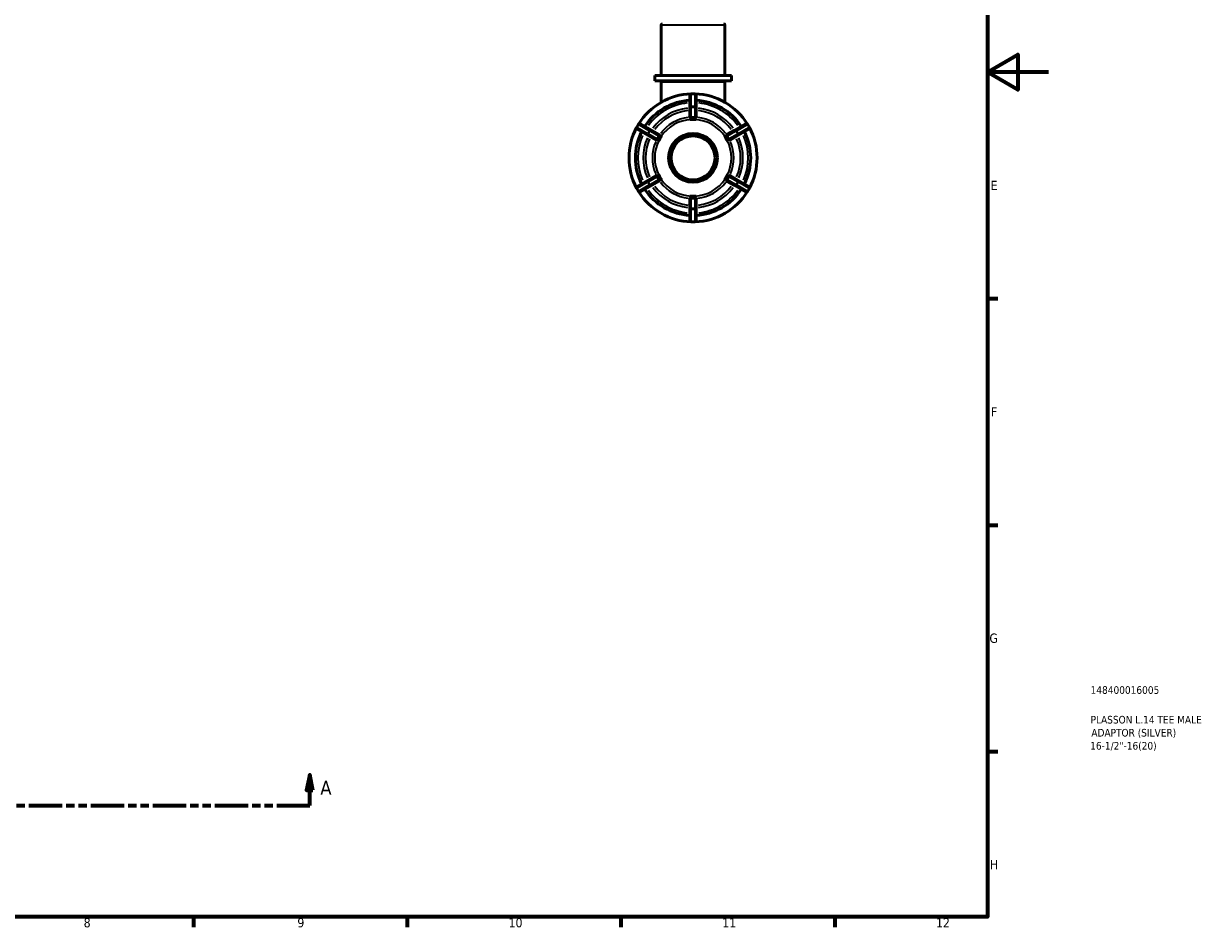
# Model space of a CAD drawing. Header units: millimetres. Extents: x 0 to 893, y -239 to 594.
# Tile 7 of 8: x 505 to 893, y 17 to 313. Entities that reach past the tile are written whole.
import ezdxf

# ---------------------------------------------------------------- set-up
doc = ezdxf.new("R2010")
doc.units = ezdxf.units.MM
doc.linetypes.add('DOUBLE_DASH_CHAIN', pattern=[1.2403, 0.6614, -0.0827, 0.1654, -0.0827, 0.1654, -0.0827])
for name, color, linetype, lineweight in [('Border (ANSI)', 7, 'Continuous', 70), ('Section Line (ANSI)', 7, 'DOUBLE_DASH_CHAIN', 70), ('Title (ISO)', 7, 'Continuous', 50), ('Visible (ANSI)', 7, 'Continuous', 50), ('Visible Narrow (ANSI)', 7, 'Continuous', 35)]:
    doc.layers.add(name, color=color, linetype=linetype, lineweight=lineweight)
doc.styles.add('Label Text (ANSI)', font='tahoma.ttf')
doc.styles.add('Note Text (ANSI)', font='tahoma.ttf')
doc.styles.add('Note Text (ISO)', font='tahoma.ttf')

# ---------------------------------------------------------------- blocks, each defined once
blk = doc.blocks.new('Borders Default Border')
at = {"layer": 'Border (ANSI)'}
for p, q in [((821, 222.75), (824.45, 222.75)), ((821, 148.5), (824.45, 148.5)), ((821, 74.25), (824.45, 74.25)), ((560.67, 20), (560.67, 16.55)), ((630.75, 20), (630.75, 16.55)), ((700.83, 20), (700.83, 16.55)), ((770.92, 20), (770.92, 16.55))]:
    blk.add_line(p, q, dxfattribs=at)
at = {"layer": 'Border (ANSI)', "flags": 128}
for points in [[(20, 20), (20, 574), (821, 574), (821, 20), (20, 20)], [(841, 297), (821, 297), (831, 302.77), (831, 291.23), (821, 297)]]:
    blk.add_lwpolyline(points, dxfattribs=at)
at = {"layer": 'Border (ANSI)', "attachment_point": 7, "style": 'Note Text (ANSI)'}
for s, insert, char_height in [('E', (822.05, 258.35), 3.05), ('F', (822.14, 184.1), 3.05), ('G', (821.66, 109.79), 3.05), ('H', (821.81, 35.6), 3.05), ('8', (524.63, 16.48), 3.05), ('9', (594.7, 16.49), 3.05), ('10', (663.96, 16.49), 3.048), ('11', (734.04, 16.55), 3.048), ('12', (804.13, 16.55), 3.048)]:
    blk.add_mtext(s, dxfattribs=dict(at, insert=insert, char_height=char_height))
blk = doc.blocks.new('Title Blocks ISO')
at = {"layer": 'Title (ISO)', "color": 232, "true_color": 0xca0064, "style": 'Note Text (ISO)'}
for tag, p in [('PART_NUMBER_001', (33.84, 73.13)), ('DESCRIPTION_001', (33.84, 63.4)), ('DESCRIPTION_002', (34.09, 59.12)), ('DESCRIPTION_003', (33.71, 54.84))]:
    blk.add_attdef(tag, p, '', height=2.5, dxfattribs=at)
blk = doc.blocks.new('2dTransSection0')
at = {"layer": 'Section Line (ANSI)', "linetype": 'Continuous'}
for p, q in [((242.37, 66.53), (241.37, 61.53)), ((242.37, 61.53), (242.37, 66.53)), ((243.37, 61.53), (242.37, 66.53)), ((598.75, 66.53), (597.75, 61.53)), ((598.75, 61.53), (598.75, 66.53)), ((599.75, 61.53), (598.75, 66.53)), ((241.37, 61.53), (243.37, 61.53)), ((242.37, 56.53), (242.37, 61.53)), ((597.75, 61.53), (599.75, 61.53)), ((598.75, 56.53), (598.75, 61.53)), ((242.37, 56.53), (253.1, 56.53)), ((588.02, 56.53), (598.75, 56.53))]:
    blk.add_line(p, q, dxfattribs=at)
at = {"layer": 'Section Line (ANSI)', "linetype": 'DOUBLE_DASH_CHAIN', "ltscale": 16.393215}
blk.add_line((242.37, 56.53), (598.75, 56.53), dxfattribs=at)
at = {"layer": 'Section Line (ANSI)', "linetype": 'Continuous', "flags": 128}
for points in [[(243.37, 61.53), (242.37, 66.53), (241.37, 61.53), (243.37, 61.53)], [(599.75, 61.53), (598.75, 66.53), (597.75, 61.53), (599.75, 61.53)]]:
    blk.add_lwpolyline(points, dxfattribs=at)
at = {"layer": 'Section Line (ANSI)'}
for points in [[(243.37, 61.53), (242.37, 66.53), (241.37, 61.53), (243.37, 61.53)], [(599.75, 61.53), (598.75, 66.53), (597.75, 61.53), (599.75, 61.53)]]:
    blk.add_solid(points, dxfattribs=at)
at = {"layer": 'Section Line (ANSI)', "char_height": 4.57, "attachment_point": 7, "style": 'Label Text (ANSI)'}
for insert in [(235.01, 60.03), (602.23, 60.03)]:
    blk.add_mtext('A', dxfattribs=dict(at, insert=insert))

msp = doc.modelspace()

# ---------------------------------------------------------------- linework, layer by layer
at = {"layer": 'Visible (ANSI)'}
for p, q in [((713.988, 295.927), (713.988, 312.447)), ((734.943, 295.927), (734.943, 312.447)), ((737.039, 295.927), (711.893, 295.927)), ((711.893, 294.227), (711.893, 295.927)), ((737.039, 294.227), (737.039, 295.927)), ((737.039, 294.227), (711.893, 294.227)), ((713.988, 287.127), (713.988, 293.747)), ((734.943, 287.127), (734.943, 293.747)), ((723.416, 289.447), (723.416, 285.318)), ((725.036, 289.927), (723.896, 289.927)), ((725.516, 285.318), (725.516, 289.447)), ((723.416, 285.318), (723.416, 282.332)), ((725.516, 282.332), (725.516, 285.318)), ((706.564, 279.921), (705.994, 278.934)), ((710.796, 278.032), (707.22, 280.097)), ((723.416, 281.498), (723.416, 281.496)), ((723.416, 281.496), (724.466, 281.496)), ((723.416, 281.496), (723.416, 281.494)), ((724.466, 281.496), (725.516, 281.496)), ((725.516, 281.496), (725.516, 281.498)), ((725.516, 281.494), (725.516, 281.496)), ((741.712, 280.097), (738.136, 278.032)), ((742.938, 278.934), (742.368, 279.921)), ((706.17, 278.278), (709.746, 276.213)), ((709.746, 276.213), (712.332, 274.72)), ((713.382, 276.539), (710.796, 278.032)), ((713.581, 275.212), (714.106, 276.121)), ((714.106, 276.121), (714.104, 276.122)), ((714.108, 276.12), (714.106, 276.121)), ((734.825, 276.121), (734.824, 276.12)), ((734.828, 276.122), (734.825, 276.121)), ((734.825, 276.121), (735.35, 275.212)), ((738.136, 278.032), (735.55, 276.539)), ((736.6, 274.72), (739.186, 276.213)), ((739.186, 276.213), (742.762, 278.278)), ((713.054, 274.303), (713.056, 274.302)), ((713.056, 274.302), (713.581, 275.212)), ((713.056, 274.302), (713.058, 274.301)), ((735.35, 275.212), (735.875, 274.302)), ((735.874, 274.301), (735.875, 274.302)), ((735.875, 274.302), (735.878, 274.303)), ((709.746, 261.641), (706.17, 259.577)), ((712.332, 263.134), (709.746, 261.641)), ((710.796, 259.823), (713.382, 261.316)), ((713.056, 263.553), (713.054, 263.551)), ((713.058, 263.554), (713.056, 263.553)), ((713.581, 262.643), (713.056, 263.553)), ((714.106, 261.734), (713.581, 262.643)), ((714.104, 261.733), (714.106, 261.734)), ((714.106, 261.734), (714.108, 261.735)), ((734.824, 261.735), (734.825, 261.734)), ((735.35, 262.643), (734.825, 261.734)), ((734.825, 261.734), (734.828, 261.733)), ((735.875, 263.553), (735.35, 262.643)), ((735.55, 261.316), (738.136, 259.823)), ((735.875, 263.553), (735.874, 263.554)), ((735.878, 263.551), (735.875, 263.553)), ((739.186, 261.641), (736.6, 263.134)), ((742.762, 259.577), (739.186, 261.641)), ((705.994, 258.921), (706.564, 257.934)), ((707.22, 257.758), (710.796, 259.823)), ((738.136, 259.823), (741.712, 257.758)), ((742.368, 257.934), (742.938, 258.921)), ((723.416, 256.361), (723.416, 256.359)), ((724.466, 256.359), (723.416, 256.359)), ((723.416, 256.359), (723.416, 256.357)), ((723.416, 255.523), (723.416, 252.537)), ((723.416, 252.537), (723.416, 248.407)), ((725.516, 256.359), (724.466, 256.359)), ((725.516, 256.359), (725.516, 256.361)), ((725.516, 256.357), (725.516, 256.359)), ((725.516, 252.537), (725.516, 255.523)), ((725.516, 248.407), (725.516, 252.537)), ((723.896, 247.927), (725.036, 247.927))]:
    msp.add_line(p, q, dxfattribs=at)
for radius in [8, 7.2]:
    msp.add_circle((724.466, 268.927), radius, dxfattribs=at)
for centre, radius, start, end in [((714.468, 312.447), 0.48, 90, 180), ((734.463, 312.447), 0.48, 0, 90), ((713.508, 293.747), 0.48, 0, 90), ((735.423, 293.747), 0.48, 90, 180), ((724.466, 268.927), 21, 91.8307, 148.1693), ((724.466, 268.927), 18.9, 93.18474, 146.81526), ((723.896, 289.447), 0.48, 90, 180), ((725.036, 289.447), 0.48, 0, 90), ((724.466, 268.927), 21, 31.8307, 88.1693), ((724.466, 268.927), 18.9, 33.18474, 86.81526), ((706.98, 279.681), 0.48, 60, 150), ((741.952, 279.681), 0.48, 30, 120), ((724.466, 268.927), 21, 151.8307, 208.1693), ((724.466, 268.927), 18.9, 153.18474, 206.81526), ((706.41, 278.694), 0.48, 150, 240), ((724.466, 268.927), 18.9, 333.18474, 26.81526), ((742.522, 278.694), 0.48, 300, 30), ((724.466, 268.927), 21, 331.8307, 28.1693), ((706.41, 259.161), 0.48, 120, 210), ((706.98, 258.174), 0.48, 210, 300), ((724.466, 268.927), 21, 211.8307, 268.1693), ((724.466, 268.927), 18.9, 213.18474, 266.81526), ((724.466, 268.927), 21, 271.8307, 328.1693), ((724.466, 268.927), 18.9, 273.18474, 326.81526), ((741.952, 258.174), 0.48, 240, 330), ((742.522, 259.161), 0.48, 330, 60), ((723.896, 248.407), 0.48, 180, 270), ((725.036, 248.407), 0.48, 270, 0)]:
    msp.add_arc(centre, radius, start, end, dxfattribs=at)
for points, knots in [([(723.522, 282.235), (723.496, 282.244), (723.475, 282.254), (723.431, 282.285), (723.418, 282.307), (723.416, 282.329), (723.416, 282.331), (723.416, 282.332)], [0.130989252, 0.130989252, 0.130989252, 0.130989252, 0.14506418, 0.14506418, 0.169395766, 0.169395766, 0.171187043, 0.171187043, 0.171187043, 0.171187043]), ([(723.896, 282.137), (723.881, 282.136), (723.866, 282.135), (723.82, 282.138), (723.787, 282.143), (723.695, 282.167), (723.642, 282.188), (723.569, 282.217), (723.544, 282.227), (723.522, 282.235)], [-0.230026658, -0.230026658, -0.230026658, -0.230026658, -0.223580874, -0.223580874, -0.210657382, -0.210657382, -0.191835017, -0.191835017, -0.181416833, -0.181416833, -0.181416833, -0.181416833]), ([(725.036, 282.137), (724.84, 282.15), (724.647, 282.156), (724.285, 282.156), (724.092, 282.15), (723.896, 282.137)], [0.39241377, 0.39241377, 0.39241377, 0.39241377, 0.44684548, 0.44684548, 0.5012772, 0.5012772, 0.5012772, 0.5012772]), ([(725.41, 282.235), (725.386, 282.226), (725.358, 282.215), (725.289, 282.188), (725.244, 282.17), (725.17, 282.149), (725.139, 282.142), (725.083, 282.136), (725.06, 282.135), (725.036, 282.137)], [-0.339735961, -0.339735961, -0.339735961, -0.339735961, -0.325147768, -0.325147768, -0.30441274, -0.30441274, -0.291468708, -0.291468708, -0.282432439, -0.282432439, -0.282432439, -0.282432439]), ([(725.516, 282.332), (725.516, 282.331), (725.516, 282.329), (725.514, 282.307), (725.501, 282.285), (725.457, 282.254), (725.436, 282.244), (725.41, 282.235)], [0.173212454, 0.173212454, 0.173212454, 0.173212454, 0.175003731, 0.175003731, 0.199335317, 0.199335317, 0.213410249, 0.213410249, 0.213410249, 0.213410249]), ([(713.311, 276.026), (713.202, 275.863), (713.1, 275.699), (712.919, 275.385), (712.828, 275.215), (712.741, 275.038)], [0.39241377, 0.39241377, 0.39241377, 0.39241377, 0.44684548, 0.44684548, 0.5012772, 0.5012772, 0.5012772, 0.5012772]), ([(713.413, 276.399), (713.406, 276.357), (713.399, 276.306), (713.383, 276.21), (713.374, 276.161), (713.345, 276.085), (713.332, 276.057), (713.314, 276.029), (713.313, 276.027), (713.311, 276.026)], [-0.283392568, -0.283392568, -0.283392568, -0.283392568, -0.259908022, -0.259908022, -0.238404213, -0.238404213, -0.225400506, -0.225400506, -0.224524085, -0.224524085, -0.224524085, -0.224524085]), ([(713.382, 276.539), (713.383, 276.538), (713.385, 276.538), (713.403, 276.525), (713.415, 276.502), (713.42, 276.449), (713.418, 276.425), (713.413, 276.399)], [0.173212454, 0.173212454, 0.173212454, 0.173212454, 0.175003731, 0.175003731, 0.199335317, 0.199335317, 0.213410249, 0.213410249, 0.213410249, 0.213410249]), ([(735.519, 276.399), (735.514, 276.425), (735.512, 276.449), (735.517, 276.502), (735.529, 276.525), (735.547, 276.538), (735.549, 276.538), (735.55, 276.539)], [0.130989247, 0.130989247, 0.130989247, 0.130989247, 0.14506418, 0.14506418, 0.169395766, 0.169395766, 0.171187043, 0.171187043, 0.171187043, 0.171187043]), ([(735.621, 276.026), (735.617, 276.031), (735.613, 276.037), (735.593, 276.071), (735.58, 276.1), (735.553, 276.18), (735.544, 276.233), (735.53, 276.323), (735.525, 276.364), (735.519, 276.399)], [-0.26104726, -0.26104726, -0.26104726, -0.26104726, -0.258440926, -0.258440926, -0.245447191, -0.245447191, -0.223065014, -0.223065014, -0.203770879, -0.203770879, -0.203770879, -0.203770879]), ([(736.191, 275.038), (736.104, 275.215), (736.013, 275.385), (735.832, 275.699), (735.73, 275.863), (735.621, 276.026)], [0.39241377, 0.39241377, 0.39241377, 0.39241377, 0.44684548, 0.44684548, 0.5012772, 0.5012772, 0.5012772, 0.5012772]), ([(712.469, 274.763), (712.449, 274.746), (712.429, 274.733), (712.381, 274.71), (712.355, 274.709), (712.335, 274.719), (712.333, 274.72), (712.332, 274.72)], [0.130989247, 0.130989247, 0.130989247, 0.130989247, 0.14506418, 0.14506418, 0.169395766, 0.169395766, 0.171187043, 0.171187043, 0.171187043, 0.171187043]), ([(712.741, 275.038), (712.739, 275.033), (712.736, 275.028), (712.717, 274.994), (712.698, 274.968), (712.642, 274.904), (712.6, 274.869), (712.529, 274.811), (712.496, 274.786), (712.469, 274.763)], [-0.252301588, -0.252301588, -0.252301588, -0.252301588, -0.25018667, -0.25018667, -0.237937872, -0.237937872, -0.216564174, -0.216564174, -0.198352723, -0.198352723, -0.198352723, -0.198352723]), ([(736.463, 274.763), (736.451, 274.774), (736.437, 274.785), (736.387, 274.825), (736.347, 274.855), (736.287, 274.909), (736.263, 274.932), (736.224, 274.981), (736.208, 275.005), (736.193, 275.034), (736.192, 275.036), (736.191, 275.038)], [-0.276837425, -0.276837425, -0.276837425, -0.276837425, -0.268153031, -0.268153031, -0.246415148, -0.246415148, -0.232546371, -0.232546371, -0.221012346, -0.221012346, -0.219970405, -0.219970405, -0.219970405, -0.219970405]), ([(736.6, 274.72), (736.599, 274.72), (736.597, 274.719), (736.577, 274.709), (736.551, 274.71), (736.503, 274.733), (736.483, 274.746), (736.463, 274.763)], [0.173212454, 0.173212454, 0.173212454, 0.173212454, 0.175003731, 0.175003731, 0.199335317, 0.199335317, 0.213410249, 0.213410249, 0.213410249, 0.213410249]), ([(712.332, 263.134), (712.333, 263.135), (712.335, 263.136), (712.355, 263.145), (712.381, 263.145), (712.429, 263.122), (712.449, 263.109), (712.469, 263.091)], [0.173212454, 0.173212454, 0.173212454, 0.173212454, 0.175003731, 0.175003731, 0.199335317, 0.199335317, 0.213410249, 0.213410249, 0.213410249, 0.213410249]), ([(712.469, 263.091), (712.481, 263.081), (712.495, 263.07), (712.545, 263.03), (712.585, 262.999), (712.645, 262.946), (712.669, 262.922), (712.708, 262.873), (712.724, 262.849), (712.739, 262.821), (712.74, 262.819), (712.741, 262.816)], [-0.276837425, -0.276837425, -0.276837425, -0.276837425, -0.268153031, -0.268153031, -0.246415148, -0.246415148, -0.232546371, -0.232546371, -0.221012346, -0.221012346, -0.219970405, -0.219970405, -0.219970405, -0.219970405]), ([(712.741, 262.816), (712.828, 262.64), (712.919, 262.47), (713.1, 262.156), (713.202, 261.992), (713.311, 261.829)], [0.39241377, 0.39241377, 0.39241377, 0.39241377, 0.44684548, 0.44684548, 0.5012772, 0.5012772, 0.5012772, 0.5012772]), ([(713.311, 261.829), (713.315, 261.824), (713.319, 261.818), (713.339, 261.784), (713.352, 261.754), (713.379, 261.674), (713.388, 261.622), (713.402, 261.531), (713.407, 261.491), (713.413, 261.456)], [-0.26104726, -0.26104726, -0.26104726, -0.26104726, -0.258440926, -0.258440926, -0.245447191, -0.245447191, -0.223065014, -0.223065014, -0.203770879, -0.203770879, -0.203770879, -0.203770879]), ([(713.413, 261.456), (713.418, 261.429), (713.42, 261.406), (713.415, 261.352), (713.403, 261.33), (713.385, 261.317), (713.383, 261.316), (713.382, 261.316)], [0.130989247, 0.130989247, 0.130989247, 0.130989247, 0.14506418, 0.14506418, 0.169395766, 0.169395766, 0.171187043, 0.171187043, 0.171187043, 0.171187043]), ([(735.55, 261.316), (735.549, 261.316), (735.547, 261.317), (735.529, 261.33), (735.517, 261.352), (735.512, 261.406), (735.514, 261.429), (735.519, 261.456)], [0.173212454, 0.173212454, 0.173212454, 0.173212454, 0.175003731, 0.175003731, 0.199335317, 0.199335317, 0.213410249, 0.213410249, 0.213410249, 0.213410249]), ([(735.519, 261.456), (735.526, 261.498), (735.533, 261.548), (735.548, 261.644), (735.558, 261.694), (735.587, 261.77), (735.6, 261.797), (735.618, 261.825), (735.619, 261.827), (735.621, 261.829)], [-0.283392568, -0.283392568, -0.283392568, -0.283392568, -0.259908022, -0.259908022, -0.238404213, -0.238404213, -0.225400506, -0.225400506, -0.224524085, -0.224524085, -0.224524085, -0.224524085]), ([(735.621, 261.829), (735.73, 261.992), (735.832, 262.156), (736.013, 262.47), (736.104, 262.64), (736.191, 262.816)], [0.39241377, 0.39241377, 0.39241377, 0.39241377, 0.44684548, 0.44684548, 0.5012772, 0.5012772, 0.5012772, 0.5012772]), ([(736.191, 262.816), (736.193, 262.821), (736.196, 262.827), (736.215, 262.861), (736.234, 262.887), (736.29, 262.951), (736.332, 262.986), (736.403, 263.043), (736.436, 263.068), (736.463, 263.091)], [-0.252301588, -0.252301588, -0.252301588, -0.252301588, -0.25018667, -0.25018667, -0.237937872, -0.237937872, -0.216564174, -0.216564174, -0.198352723, -0.198352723, -0.198352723, -0.198352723]), ([(736.463, 263.091), (736.483, 263.109), (736.503, 263.122), (736.551, 263.145), (736.577, 263.145), (736.597, 263.136), (736.599, 263.135), (736.6, 263.134)], [0.130989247, 0.130989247, 0.130989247, 0.130989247, 0.14506418, 0.14506418, 0.169395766, 0.169395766, 0.171187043, 0.171187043, 0.171187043, 0.171187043]), ([(723.416, 255.523), (723.416, 255.524), (723.416, 255.526), (723.418, 255.548), (723.431, 255.57), (723.475, 255.6), (723.496, 255.611), (723.522, 255.62)], [0.173212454, 0.173212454, 0.173212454, 0.173212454, 0.175003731, 0.175003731, 0.199335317, 0.199335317, 0.213410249, 0.213410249, 0.213410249, 0.213410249]), ([(723.522, 255.62), (723.546, 255.629), (723.574, 255.639), (723.643, 255.667), (723.688, 255.685), (723.762, 255.706), (723.793, 255.713), (723.849, 255.719), (723.872, 255.72), (723.896, 255.718)], [-0.339735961, -0.339735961, -0.339735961, -0.339735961, -0.325147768, -0.325147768, -0.30441274, -0.30441274, -0.291468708, -0.291468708, -0.282432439, -0.282432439, -0.282432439, -0.282432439]), ([(723.896, 255.718), (724.092, 255.705), (724.285, 255.699), (724.647, 255.699), (724.84, 255.705), (725.036, 255.718)], [0.39241377, 0.39241377, 0.39241377, 0.39241377, 0.44684548, 0.44684548, 0.5012772, 0.5012772, 0.5012772, 0.5012772]), ([(725.036, 255.718), (725.051, 255.719), (725.066, 255.719), (725.112, 255.717), (725.145, 255.712), (725.237, 255.688), (725.29, 255.667), (725.363, 255.638), (725.388, 255.628), (725.41, 255.62)], [-0.230026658, -0.230026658, -0.230026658, -0.230026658, -0.223580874, -0.223580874, -0.210657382, -0.210657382, -0.191835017, -0.191835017, -0.181416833, -0.181416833, -0.181416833, -0.181416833]), ([(725.41, 255.62), (725.436, 255.611), (725.457, 255.6), (725.501, 255.57), (725.514, 255.548), (725.516, 255.526), (725.516, 255.524), (725.516, 255.523)], [0.130989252, 0.130989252, 0.130989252, 0.130989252, 0.14506418, 0.14506418, 0.169395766, 0.169395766, 0.171187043, 0.171187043, 0.171187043, 0.171187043])]:
    msp.add_open_spline(points, degree=3, knots=knots, dxfattribs=at)
for points in [[(723.416, 281.498), (723.773, 281.495), (724.134, 281.496), (724.466, 281.496)], [(724.466, 281.496), (724.128, 281.496), (723.776, 281.496), (723.416, 281.494)], [(724.466, 281.496), (724.798, 281.496), (725.159, 281.495), (725.516, 281.498)], [(725.516, 281.494), (725.156, 281.496), (724.804, 281.496), (724.466, 281.496)], [(713.581, 275.212), (713.748, 275.499), (713.929, 275.811), (714.104, 276.122)], [(714.108, 276.12), (713.926, 275.81), (713.75, 275.504), (713.581, 275.212)], [(735.35, 275.212), (735.182, 275.504), (735.006, 275.81), (734.824, 276.12)], [(734.828, 276.122), (735.003, 275.811), (735.184, 275.499), (735.35, 275.212)], [(713.054, 274.303), (713.236, 274.611), (713.415, 274.924), (713.581, 275.212)], [(713.581, 275.212), (713.413, 274.919), (713.236, 274.614), (713.058, 274.301)], [(735.35, 275.212), (735.517, 274.924), (735.696, 274.611), (735.878, 274.303)], [(735.874, 274.301), (735.696, 274.614), (735.519, 274.919), (735.35, 275.212)], [(713.581, 262.643), (713.415, 262.931), (713.236, 263.244), (713.054, 263.551)], [(713.058, 263.554), (713.236, 263.241), (713.413, 262.936), (713.581, 262.643)], [(713.581, 262.643), (713.75, 262.351), (713.926, 262.045), (714.108, 261.735)], [(714.104, 261.733), (713.929, 262.043), (713.748, 262.355), (713.581, 262.643)], [(734.824, 261.735), (735.006, 262.045), (735.182, 262.351), (735.35, 262.643)], [(735.35, 262.643), (735.184, 262.355), (735.003, 262.043), (734.828, 261.733)], [(735.35, 262.643), (735.519, 262.936), (735.696, 263.241), (735.874, 263.554)], [(735.878, 263.551), (735.696, 263.244), (735.517, 262.931), (735.35, 262.643)], [(723.416, 256.361), (723.776, 256.358), (724.128, 256.359), (724.466, 256.359)], [(724.466, 256.359), (724.134, 256.359), (723.773, 256.36), (723.416, 256.357)], [(724.466, 256.359), (724.804, 256.359), (725.156, 256.358), (725.516, 256.361)], [(725.516, 256.357), (725.159, 256.36), (724.798, 256.359), (724.466, 256.359)]]:
    msp.add_open_spline(points, degree=3, dxfattribs=at)
at = {"layer": 'Visible Narrow (ANSI)'}
for p, q in [((734.814, 312.447), (714.117, 312.447)), ((734.814, 293.747), (714.117, 293.747)), ((723.896, 289.927), (723.896, 289.869)), ((723.896, 285.94), (723.896, 289.657)), ((723.953, 289.863), (724.979, 289.863)), ((725.036, 289.869), (725.036, 289.927)), ((725.036, 289.657), (725.036, 285.94)), ((723.896, 285.727), (723.896, 285.554)), ((723.896, 282.307), (723.896, 285.372)), ((724.979, 285.734), (723.953, 285.734)), ((723.953, 285.542), (724.979, 285.542)), ((725.036, 285.554), (725.036, 285.727)), ((725.036, 285.372), (725.036, 282.307)), ((706.079, 278.951), (706.592, 279.839)), ((706.615, 279.892), (706.565, 279.921)), ((706.799, 279.786), (710.017, 277.928)), ((738.915, 277.928), (742.133, 279.786)), ((742.367, 279.921), (742.317, 279.892)), ((742.34, 279.839), (742.853, 278.951)), ((705.995, 278.934), (706.045, 278.905)), ((709.447, 276.94), (706.229, 278.798)), ((709.632, 276.834), (709.782, 276.747)), ((710.168, 277.775), (709.655, 276.886)), ((709.821, 276.791), (710.334, 277.679)), ((712.594, 275.124), (709.94, 276.656)), ((710.352, 277.734), (710.202, 277.821)), ((710.51, 277.643), (713.164, 276.111)), ((735.768, 276.111), (738.422, 277.643)), ((738.992, 276.656), (736.338, 275.124)), ((738.73, 277.821), (738.58, 277.734)), ((738.598, 277.679), (739.111, 276.791)), ((739.277, 276.886), (738.764, 277.775)), ((739.15, 276.747), (739.3, 276.834)), ((742.703, 278.798), (739.485, 276.94)), ((742.887, 278.905), (742.937, 278.934)), ((706.229, 259.056), (709.447, 260.915)), ((709.782, 261.108), (709.632, 261.021)), ((709.655, 260.968), (710.168, 260.08)), ((710.334, 260.176), (709.821, 261.064)), ((709.94, 261.199), (712.594, 262.731)), ((713.164, 261.744), (710.51, 260.211)), ((738.422, 260.211), (735.768, 261.744)), ((736.338, 262.731), (738.992, 261.199)), ((739.111, 261.064), (738.598, 260.176)), ((738.764, 260.08), (739.277, 260.968)), ((739.3, 261.021), (739.15, 261.108)), ((739.485, 260.915), (742.703, 259.056)), ((706.045, 258.95), (705.995, 258.921)), ((706.592, 258.015), (706.079, 258.904)), ((706.565, 257.934), (706.615, 257.963)), ((710.017, 259.927), (706.799, 258.069)), ((710.202, 260.034), (710.352, 260.12)), ((738.58, 260.12), (738.73, 260.034)), ((742.133, 258.069), (738.915, 259.927)), ((742.317, 257.963), (742.367, 257.934)), ((742.853, 258.904), (742.34, 258.015)), ((742.937, 258.921), (742.887, 258.95)), ((723.896, 252.483), (723.896, 255.548)), ((725.036, 255.548), (725.036, 252.483)), ((723.896, 252.301), (723.896, 252.128)), ((723.896, 248.198), (723.896, 251.914)), ((724.979, 252.313), (723.953, 252.313)), ((723.953, 252.121), (724.979, 252.121)), ((725.036, 252.128), (725.036, 252.301)), ((725.036, 251.914), (725.036, 248.198)), ((723.896, 247.986), (723.896, 247.928)), ((724.979, 247.992), (723.953, 247.992)), ((725.036, 247.928), (725.036, 247.986))]:
    msp.add_line(p, q, dxfattribs=at)
for radius, start, end in [(18.1, 95.99309, 144.00691), (16.364, 96.31106, 143.68894), (15.591, 96.47541, 143.52459), (15.591, 36.47541, 83.52459), (16.364, 36.31106, 83.68894), (18.1, 35.99309, 84.00691), (13.341, 96.65259, 143.34741), (12.568, 93, 147), (12.568, 33, 87), (13.341, 36.65259, 83.34741), (18.1, 155.99309, 204.00691), (18.1, 335.99309, 24.00691), (16.364, 156.31106, 203.68894), (15.591, 156.47541, 203.52459), (13.341, 156.65259, 203.34741), (12.568, 153, 207), (12.568, 333, 27), (13.341, 336.65259, 23.34741), (15.591, 336.47541, 23.52459), (16.364, 336.31106, 23.68894), (13.341, 216.65259, 263.34741), (12.568, 213, 267), (12.568, 273, 327), (13.341, 276.65259, 323.34741), (18.1, 215.99309, 264.00691), (16.364, 216.31106, 263.68894), (15.591, 216.47541, 263.52459), (15.591, 276.47541, 323.52459), (16.364, 276.31106, 323.68894), (18.1, 275.99309, 324.00691)]:
    msp.add_arc((724.466, 268.927), radius, start, end, dxfattribs=at)
for centre, major_axis, ratio, start_param, end_param in [((723.896, 289.447), (-0.48, 0), 0.8660254, 4.7909288, 6.2046455), ((725.036, 289.447), (0.48, 0), 0.8660254, 0.0785398, 1.4922565), ((723.896, 285.318), (-0.48, 0), 0.8660254, 4.7909288, 6.2046455), ((723.896, 285.318), (-0.48, 0), 0.4667097, 4.7909288, 6.2046455), ((725.036, 285.318), (0.48, 0), 0.8660254, 0.0785398, 1.4922565), ((725.036, 285.318), (0.48, 0), 0.4667097, 0.0785398, 1.4922565), ((706.98, 279.681), (0.24, 0.416), 0.8660254, 0.0785398, 1.4922565), ((741.952, 279.681), (-0.24, 0.416), 0.8660254, 4.7909288, 6.2046455), ((706.41, 278.694), (-0.24, -0.416), 0.8660254, 4.7909288, 6.2046455), ((709.986, 276.629), (-0.24, -0.416), 0.8660254, 4.7909288, 6.2046455), ((709.986, 276.629), (-0.24, -0.416), 0.4667097, 4.7909288, 6.2046455), ((710.556, 277.616), (0.24, 0.416), 0.8660254, 0.0785398, 1.4922565), ((710.556, 277.616), (0.24, 0.416), 0.4667097, 0.0785398, 1.4922565), ((738.376, 277.616), (-0.24, 0.416), 0.4667097, 4.7909288, 6.2046455), ((738.376, 277.616), (-0.24, 0.416), 0.8660254, 4.7909288, 6.2046455), ((738.946, 276.629), (0.24, -0.416), 0.4667097, 0.0785398, 1.4922565), ((738.946, 276.629), (0.24, -0.416), 0.8660254, 0.0785398, 1.4922565), ((742.522, 278.694), (0.24, -0.416), 0.8660254, 0.0785398, 1.4922565), ((709.986, 261.226), (-0.24, 0.416), 0.8660254, 0.0785398, 1.4922565), ((709.986, 261.226), (-0.24, 0.416), 0.4667097, 0.0785398, 1.4922565), ((738.946, 261.226), (0.24, 0.416), 0.4667097, 4.7909288, 6.2046455), ((738.946, 261.226), (0.24, 0.416), 0.8660254, 4.7909288, 6.2046455), ((706.41, 259.161), (-0.24, 0.416), 0.8660254, 0.0785398, 1.4922565), ((706.98, 258.174), (0.24, -0.416), 0.8660254, 4.7909288, 6.2046455), ((710.556, 260.238), (0.24, -0.416), 0.8660254, 4.7909288, 6.2046455), ((710.556, 260.238), (0.24, -0.416), 0.4667097, 4.7909288, 6.2046455), ((738.376, 260.238), (-0.24, -0.416), 0.4667097, 0.0785398, 1.4922565), ((738.376, 260.238), (-0.24, -0.416), 0.8660254, 0.0785398, 1.4922565), ((741.952, 258.174), (-0.24, -0.416), 0.8660254, 0.0785398, 1.4922565), ((742.522, 259.161), (0.24, 0.416), 0.8660254, 4.7909288, 6.2046455), ((723.896, 252.537), (-0.48, 0), 0.4667097, 0.0785398, 1.4922565), ((725.036, 252.537), (0.48, 0), 0.4667097, 4.7909288, 6.2046455), ((723.896, 252.537), (-0.48, 0), 0.8660254, 0.0785398, 1.4922565), ((725.036, 252.537), (0.48, 0), 0.8660254, 4.7909288, 6.2046455), ((723.896, 248.407), (-0.48, 0), 0.8660254, 0.0785398, 1.4922565), ((725.036, 248.407), (0.48, 0), 0.8660254, 4.7909288, 6.2046455)]:
    msp.add_ellipse(centre, major_axis=major_axis, ratio=ratio, start_param=start_param, end_param=end_param, dxfattribs=at)

# ---------------------------------------------------------------- block references
msp.add_blockref('Borders Default Border', (0, 0))
msp.add_blockref('Title Blocks ISO', (821, 20)).add_auto_attribs({'PART_NUMBER_001': '148400016005', 'DESCRIPTION_001': 'PLASSON L.14 TEE MALE', 'DESCRIPTION_002': 'ADAPTOR (SILVER)', 'DESCRIPTION_003': '16-1/2"-16(20)'})
at = {"layer": 'Section Line (ANSI)'}
msp.add_blockref('2dTransSection0', (0, 0), dxfattribs=at)

doc.saveas('drawing.dxf')
